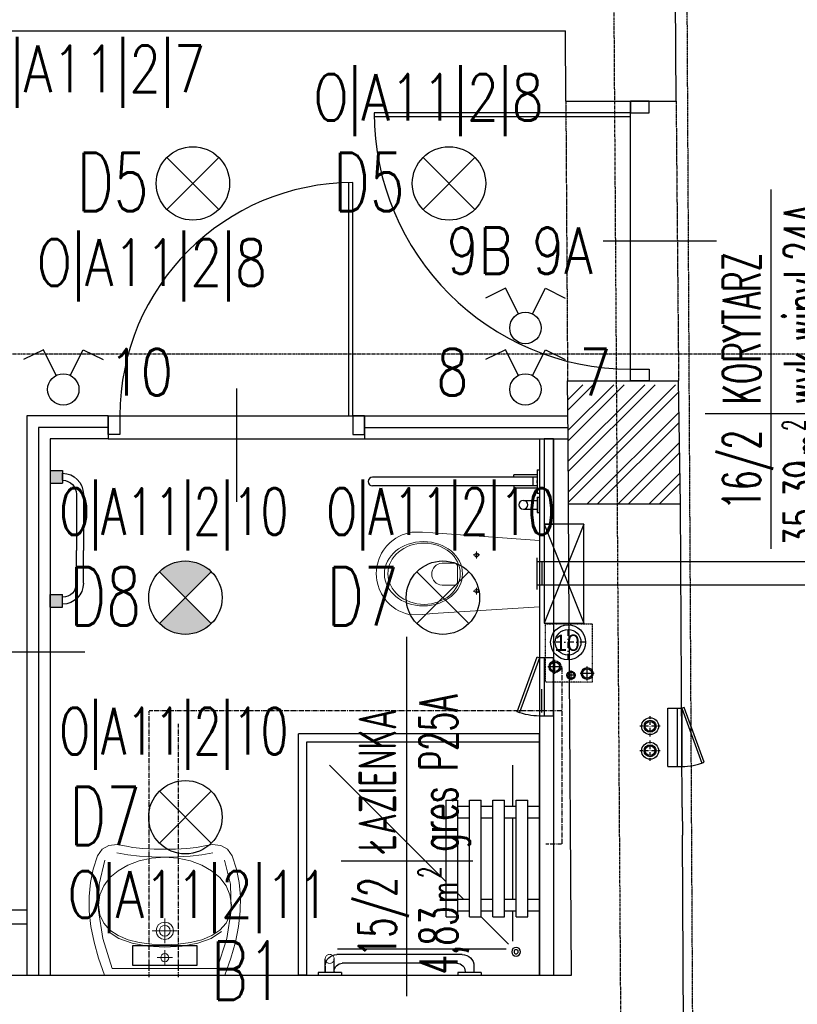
# Model space of a CAD drawing. Header units: inches. Extents: x -281236 to -70395, y 38777 to 102341.
# Tile 162 of 244: x -142472 to -142139, y 60315 to 60737. Entities that reach past the tile are written whole.
import ezdxf
from ezdxf.enums import TextEntityAlignment as Align

# ---------------------------------------------------------------- set-up
doc = ezdxf.new("R2010")
doc.units = ezdxf.units.IN
doc.header["$MEASUREMENT"] = 0
for name, pattern in [('00-inst$0$DASHDOT', [1, 0.5, -0.25, 0, -0.25]), ('CENTER', [2, 1.25, -0.25, 0.25, -0.25]), ('DASHDOT', [1, 0.5, -0.25, 0, -0.25]), ('DASHED', [0.75, 0.5, -0.25]), ('DASHED2', [0.375, 0.25, -0.125]), ('DIVIDE', [31.75, 12.7, -6.35, 0, -6.35, 0, -6.35])]:
    doc.linetypes.add(name, pattern=pattern)
doc.layers.get('0').update_dxf_attribs({"color": 101})
for name, color, linetype in [('Drz---drzwi', 5, 'Continuous'), ('E-90', 6, 'Continuous'), ('E-OPIS-POM', 6, 'Continuous'), ('E35', 6, 'Continuous'), ('Ins-kan', 54, 'Continuous'), ('Ins-went', 141, 'Continuous'), ('Ins-wod', 152, 'Continuous'), ('Mco-piony', 10, 'Continuous'), ('Mw-wc-rury', 160, 'DASHDOT'), ('Os-osie glowne', 8, 'CENTER'), ('piony_K_nr', 240, 'Continuous'), ('Sc-cegla pelna', 32, 'Continuous'), ('Sc-cegla pelna-hatch', 8, 'Continuous'), ('Sc-gazobeton', 45, 'Continuous'), ('Sc-gk', 120, 'Continuous'), ('Sc-gk-hatch', 8, 'Continuous'), ('Sc-nad', 5, 'DASHED2'), ('Sc-nadproza kon', 5, 'DASHED2'), ('stelaż_wc', 64, 'Continuous'), ('Suf-widok', 8, 'Continuous'), ('W-otwor-strop', 126, 'Continuous'), ('Wyp-grzejniki', 56, 'Continuous'), ('Wyp-meble', 155, 'Continuous'), ('Wyp-sanitar', 131, 'Continuous')]:
    doc.layers.add(name, color=color, linetype=linetype)
doc.styles.add('KA wymiar', font='romans.shx', dxfattribs={"width": 0.6})
doc.styles.add('ROMANS', font='romans', dxfattribs={"width": 0.85})
doc.styles.add('TYTUL2', font='ARIAL.TTF')
doc.linetypes.add('BATTING', pattern='A,0.0001,-0.1,[134,ltypeshp.shx,S=0.1,R=0,X=-0.1,Y=0],-0.2,[134,ltypeshp.shx,S=0.1,R=180,X=0.1,Y=0],-0.1', length=0.4001)

# ---------------------------------------------------------------- blocks, each defined once
blk = doc.blocks.new('pow')
for p, q in [((0, 0.5229102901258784), (0, -0.5229102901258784)), ((-1.075294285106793, 0), (1.779711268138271, -1.13686837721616e-13))]:
    blk.add_line(p, q)
at = {"style": 'KA wymiar', "width": 0.6}
for s, height, p in [('2', 0.18, (-0.139230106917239, -0.269806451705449)), ('m', 0.21, (-0.3331997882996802, -0.4009838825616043))]:
    blk.add_text(s, height=height, dxfattribs=at).set_placement(p)
for tag, p in [('01', (-0.1310879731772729, 0.08442380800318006)), ('000.00', (-0.3636004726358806, -0.4009838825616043))]:
    blk.add_attdef(tag, text='', height=0.3, dxfattribs=at).set_placement(p, align=Align.RIGHT)
for tag, p in [('POMIESZCZENIE', (0.07092525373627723, 0.08442380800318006)), ('POSADZKA', (0.07092525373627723, -0.4009838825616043))]:
    blk.add_attdef(tag, p, '', height=0.3, dxfattribs=at)
blk = doc.blocks.new('_0630_BRODZIK_NIEPELNOSPRAWNI')
for p, q in [((27.5145487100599, -5), (27.5145487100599, 0)), ((32.5145487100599, -5), (32.5145487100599, 0)), ((67.5145487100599, -5.000000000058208), (67.5145487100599, -5.820766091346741e-11)), ((72.5145487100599, -5.000000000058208), (72.5145487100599, -5.820766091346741e-11)), ((25.0145487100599, -10), (25.0145487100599, -5)), ((25.0145487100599, -5), (75.0145487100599, -5)), ((75.0145487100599, -10), (75.0145487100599, -5)), ((27.5145487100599, -11.55817966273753), (14.61417230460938, -11.55817966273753)), ((25.0145487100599, -10), (75.0145487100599, -10)), ((27.5145487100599, -15), (27.5145487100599, -10)), ((32.5145487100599, -15), (32.5145487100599, -10)), ((67.5145487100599, -11.55817966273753), (32.5145487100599, -11.55817966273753)), ((67.5145487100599, -15.00000000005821), (67.5145487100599, -10.00000000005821)), ((72.5145487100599, -15.00000000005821), (72.5145487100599, -10.00000000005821)), ((90.02909742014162, -11.55817966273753), (72.5145487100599, -11.55817966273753)), ((11.24549740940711, -86.65147187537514), (11.24549740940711, -14.30211374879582)), ((25.0145487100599, -25.01347514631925), (13.26359198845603, -13.26302274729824)), ((25.0145487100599, -20), (25.0145487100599, -15)), ((25.0145487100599, -15), (75.0145487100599, -15)), ((75.0145487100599, -20), (75.0145487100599, -15)), ((25.0145487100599, -20), (75.0145487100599, -20)), ((27.5145487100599, -25), (27.5145487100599, -20)), ((32.5145487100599, -25), (32.5145487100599, -20)), ((67.5145487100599, -25.00000000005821), (67.5145487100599, -20.00000000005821)), ((72.5145487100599, -25.00000000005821), (72.5145487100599, -20.00000000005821)), ((1.049999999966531, -25), (0.04999999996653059, -25)), ((1.049999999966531, -25), (1.049999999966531, -35)), ((25.0145487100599, -30), (25.0145487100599, -25)), ((25.0145487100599, -25), (75.0145487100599, -25)), ((75.0145487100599, -30), (75.0145487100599, -25)), ((3.849999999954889, -28.10000000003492), (1.049999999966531, -28.10000000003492)), ((1.549999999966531, -31.90000000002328), (1.049999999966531, -31.90000000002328)), ((8.849999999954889, -33.10000000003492), (8.849999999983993, -86.90000000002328)), ((25.0145487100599, -30), (75.0145487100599, -30)), ((27.5145487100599, -35), (27.5145487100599, -30)), ((32.50521209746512, -35), (32.50521209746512, -30)), ((32.5145487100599, -32.51315326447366), (32.50521209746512, -32.50381705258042)), ((32.5145487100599, -35), (32.5145487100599, -30)), ((35.00150217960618, -35), (32.5145487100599, -32.51315326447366)), ((67.5145487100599, -35.00000000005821), (67.5145487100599, -30.00000000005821)), ((72.5145487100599, -35.00000000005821), (72.5145487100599, -30.00000000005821)), ((1.049999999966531, -35), (0.04999999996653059, -35)), ((5.049999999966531, -35.40000000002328), (5.049999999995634, -84.60000000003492)), ((25.0145487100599, -40), (25.0145487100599, -35)), ((25.0145487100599, -35), (75.0145487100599, -35)), ((75.0145487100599, -40), (75.0145487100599, -35)), ((25.0145487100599, -40), (75.0145487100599, -40)), ((90.02909742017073, -90.02523358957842), (40.00171677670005, -40)), ((1.049999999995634, -85.00000000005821), (0.04999999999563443, -85.00000000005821)), ((1.049999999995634, -85.00000000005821), (1.049999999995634, -95.00000000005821)), ((1.049999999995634, -88.10000000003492), (6.949999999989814, -88.07500000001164)), ((1.549999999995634, -88.10000000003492), (1.049999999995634, -88.10000000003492)), ((1.049999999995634, -91.90000000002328), (6.949999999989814, -91.92500000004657)), ((3.849999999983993, -91.90000000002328), (1.049999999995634, -91.90000000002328))]:
    blk.add_line(p, q)
blk.add_lwpolyline([(0, 0), (100.0000000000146, 0), (100.0000000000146, -100), (0, -100)], close=True)
at = {"linetype": 'DASHED', "ltscale": 0.5}
blk.add_lwpolyline([(103.5000000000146, 0), (103.5000000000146, -103.5), (0, -103.5)], dxfattribs=at)
for points in [[(100.0000000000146, 0), (103.5000000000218, 0)], [(1.049999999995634, -95.00000000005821), (0.0458230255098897, -95.00048435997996)], [(0, -100), (0, -103.5)]]:
    blk.add_lwpolyline(points)
at = {"const_width": 0.35}
blk.add_lwpolyline([(6.949999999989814, -88.07500000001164, 1), (6.949999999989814, -91.92500000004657, 1)], format="xyb", close=True, dxfattribs=at)
for radius in [1.900505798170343, 0.900505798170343]:
    blk.add_circle((9.999999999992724, -10.0000000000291), radius)
for centre, radius, start, end in [((3.849999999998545, -33.10000000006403), 5, 0, 90), ((1.550000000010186, -35.40000000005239), 3.5, 0, 90), ((1.549999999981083, -84.60000000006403), 3.5, 270, 0), ((3.849999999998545, -86.90000000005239), 5, 270, 0)]:
    blk.add_arc(centre, radius, start, end)
blk = doc.blocks.new('_0630_UMYWALKA_NIEPEŁNOSPRAWNY')
at = {"lineweight": 0}
for points in [[(0, -54.0117386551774), (4.599899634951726, -54.03674748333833), (9.416254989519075, -54.29201000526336), (13.64059101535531, -54.72405907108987), (16.46227673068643, -55.27985871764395), (20.39814885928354, -56.01028897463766), (23.99252112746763, -55.5847077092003), (26.92674656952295, -53.96646405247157), (28.8839029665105, -51.11890713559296), (30.72118946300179, -45.50830589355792), (31.91600778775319, -39.68512961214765), (32.47223862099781, -33.64420405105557), (32.39333145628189, -27.38078615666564), (31.68402934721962, -20.88927050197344), (30.34691941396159, -14.16534522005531), (28.38674471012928, -7.203836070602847), (25.80695472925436, 0), (0, 0), (-25.80729967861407, 0), (-28.38717589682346, -7.203836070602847), (-30.34747995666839, -14.16534522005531), (-31.68441741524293, -20.88927050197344), (-32.39406447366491, -27.38078615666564), (-32.47279916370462, -33.64420405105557), (-31.91665456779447, -39.68512961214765), (-30.72183624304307, -45.50830589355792), (-28.88454974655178, -51.11890713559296), (-26.92726399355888, -53.96646405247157), (-23.99286607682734, -55.5847077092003), (-20.39892499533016, -56.01028897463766), (-16.46270791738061, -55.27985871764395), (-13.6410222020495, -54.72405907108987), (-9.417117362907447, -54.29201000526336), (-4.600330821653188, -54.03674748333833), (0, -54.0117386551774)], [(0, -5.72486571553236), (0.6799814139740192, -5.862845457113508), (1.236643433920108, -6.238409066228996), (1.612207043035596, -6.795071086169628), (1.750617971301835, -7.475483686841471), (1.612207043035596, -8.155896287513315), (1.236643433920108, -8.712558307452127), (0.6799814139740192, -9.088121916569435), (0, -9.226532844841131), (-0.6804126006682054, -9.088121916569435), (-1.237074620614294, -8.712558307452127), (-1.613069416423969, -8.155896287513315), (-1.751049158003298, -7.475483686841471), (-1.613069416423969, -6.795071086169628), (-1.237074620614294, -6.238409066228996), (-0.6804126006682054, -5.862845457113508), (0, -5.72486571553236)], [(0, -15.26228416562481), (1.45741102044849, -15.55764704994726), (2.65007341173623, -16.3631037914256), (3.455530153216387, -17.55576618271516), (3.75132422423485, -19.01360838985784), (3.455530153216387, -20.47145059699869), (2.65007341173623, -21.66411298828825), (1.45741102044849, -22.46913854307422), (0, -22.76493261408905), (-1.458273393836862, -22.46913854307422), (-2.650935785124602, -21.66411298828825), (-3.455961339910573, -20.47145059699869), (-3.751755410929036, -19.01360838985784), (-3.455961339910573, -17.55576618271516), (-2.650935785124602, -16.3631037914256), (-1.458273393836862, -15.55764704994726), (0, -15.26228416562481)], [(0, -16.7127961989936), (0.8938500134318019, -16.89389460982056), (1.62557383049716, -17.38803455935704), (2.119282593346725, -18.11932718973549), (2.300812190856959, -19.01360838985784), (2.119282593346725, -19.90788958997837), (1.62557383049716, -20.63918222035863), (0.8938500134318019, -21.13289098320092), (0, -21.31442058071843), (-0.8942812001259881, -21.13289098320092), (-1.626005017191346, -20.63918222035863), (-2.119713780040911, -19.90788958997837), (-2.301243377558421, -19.01360838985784), (-2.119713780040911, -18.11932718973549), (-1.626005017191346, -17.38803455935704), (-0.8942812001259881, -16.89389460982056), (0, -16.7127961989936)]]:
    blk.add_lwpolyline(points, close=True, dxfattribs=at)
for points in [[(25.67371804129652, -49.28205182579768), (28.13622524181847, -38.98402005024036), (28.45228508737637, -27.73996467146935), (26.58697145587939, -15.64647150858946), (22.50665178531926, -2.800988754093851), (0, -2.800988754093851), (-22.50729856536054, -2.800988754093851), (-26.5875751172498, -15.64647150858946), (-28.45275939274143, -27.73996467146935), (-28.13691514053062, -38.98402005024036), (-25.67414922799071, -49.28205182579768)], [(0, -10.72835609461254), (0, -4.223042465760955)], [(-3.252872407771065, -7.475483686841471), (3.252441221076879, -7.475483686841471)], [(-24.25731287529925, -18.74152958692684), (-19.75102387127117, -15.71287425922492), (-14.00796207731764, -13.62765541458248), (-7.309045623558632, -12.42335098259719), (0.06597156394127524, -12.03571414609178), (7.440557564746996, -12.42335098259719), (14.13947401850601, -13.62765541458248), (19.88244957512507, -15.71287425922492), (24.38878169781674, -18.74152958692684)], [(-28.44758515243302, -30.13650030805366), (-27.85733368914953, -25.83196355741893), (-26.16923778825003, -22.21948144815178), (-23.50734986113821, -19.26197192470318), (-19.99585167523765, -16.9240776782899), (-15.75858004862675, -15.16871665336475), (-10.91980298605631, -13.9596691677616), (-5.60370225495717, -13.26114672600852), (0.06597156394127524, -13.03606727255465), (5.73521419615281, -13.26114672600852), (11.05174611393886, -13.9596691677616), (15.8905231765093, -15.16871665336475), (20.12736361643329, -16.9240776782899), (23.63894803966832, -19.26197192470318), (26.30066349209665, -22.21948144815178), (27.98875939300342, -25.83196355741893), (28.5794851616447, -30.13650030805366)], [(-0.0004311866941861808, -24.2645999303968), (-0.0004311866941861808, -13.76261684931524)], [(5.341109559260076, -19.01360838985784), (-5.341540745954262, -19.01360838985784)], [(-28.44758515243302, -30.13650030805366), (-27.86082630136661, -34.41559704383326), (-26.18187155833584, -38.32602915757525), (-23.53291923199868, -41.80570576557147), (-20.03616763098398, -44.79253598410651), (-15.81377194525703, -47.22356655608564), (-10.98793048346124, -49.03713778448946), (-5.681315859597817, -50.17115878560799), (-0.01509153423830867, -50.56310748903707), (5.658031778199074, -50.17115878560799), (10.98361861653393, -49.03713778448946), (15.83490009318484, -47.22356655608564), (20.08683206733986, -44.79253598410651), (23.6135080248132, -41.80570576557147), (26.28815907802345, -38.32602915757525), (27.98530989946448, -34.41559704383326), (28.5794851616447, -30.13650030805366)], [(20.64392527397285, -52.50560353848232), (15.93666015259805, -51.6337440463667), (10.85555616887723, -51.0779443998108), (5.511428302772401, -50.7403252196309), (0.01509153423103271, -50.52343831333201), (-5.481245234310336, -50.7403252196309), (-10.82537310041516, -51.0779443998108), (-15.90647708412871, -51.6337440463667), (-20.61369908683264, -52.50560353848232)]]:
    blk.add_lwpolyline(points, dxfattribs=at)
at = {"lineweight": 0, "const_width": 0.2824945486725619}
for points in [[(-0.1276312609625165, -20.35201188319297), (-0.1276312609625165, -20.35201188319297)], [(-0.07459529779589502, -21.39332774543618), (-0.07459529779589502, -21.39332774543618)]]:
    blk.add_lwpolyline(points, dxfattribs=at)
blk = doc.blocks.new('_GJKHGJ')
at = {"ltscale": 25}
for p, q in [((-8, -5), (-8, 0)), ((-8, 0), (-8, -5)), ((0, 0), (-8, 0)), ((0, -5), (0, 0)), ((0, -5), (0, 0)), ((-8, -115), (-7.999999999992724, -4.999999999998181)), ((-8, -5), (0, -5)), ((-19.69999999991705, -60), (28.89999999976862, -60)), ((-8, -115), (0, -115)), ((-8, -120), (-8, -115)), ((0, -115), (0, -120)), ((0, -115), (0, -120)), ((0, -120), (-8, -120))]:
    blk.add_line(p, q, dxfattribs=at)
at = {"ltscale": 7}
for p, q in [((-8, -5), (-118, -4.999999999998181)), ((-8, -6.799999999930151), (-117.985271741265, -6.799999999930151))]:
    blk.add_line(p, q, dxfattribs=at)
blk.add_arc((-8, -5), 110, 180, 270)
blk = doc.blocks.new('_0630_DRZWI_100')
at = {"ltscale": 25}
for p, q in [((-4, -5), (-4, 0)), ((-4, 0), (-4, -5)), ((4, 0), (-4, 0)), ((4, -5), (4, 0)), ((4, -5), (4, 0)), ((-4, -105), (-4, -5)), ((-4, -5), (4, -5)), ((-15.69999999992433, -55), (32.89999999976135, -55)), ((-4, -105), (4, -105)), ((-4, -110), (-4, -105)), ((4, -105), (4, -110)), ((4, -105), (4, -110)), ((4, -110), (-4, -110))]:
    blk.add_line(p, q, dxfattribs=at)
at = {"ltscale": 7}
for p, q in [((-4, -5), (-104, -4.999999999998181)), ((-4, -6.799999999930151), (-103.9837986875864, -6.799999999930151))]:
    blk.add_line(p, q, dxfattribs=at)
blk.add_arc((-4, -5), 100, 180, 270)
blk = doc.blocks.new('_0630_WC_NIEPEŁNOSPRAWNY')
at = {"lineweight": 0}
for p, q in [((-14.26044946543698, 0), (-17.49471912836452, -45.69999999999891)), ((-14.26044946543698, 0), (14.26044946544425, 0)), ((14.26044946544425, 0), (17.1525273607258, -45.70464459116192)), ((-8.009799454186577, -26.98395776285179), (-9.420152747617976, -26.98395776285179)), ((-8.009799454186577, -26.98395776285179), (-8.009799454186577, -25.53926559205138)), ((-8.009799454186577, -26.98395776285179), (-6.526574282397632, -26.98395776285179)), ((-8.009799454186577, -26.98395776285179), (-8.009799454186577, -28.40553939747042)), ((7.490200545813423, -26.98395776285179), (6.079847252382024, -26.98395776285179)), ((7.490200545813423, -26.98395776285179), (7.490200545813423, -25.53926559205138)), ((7.490200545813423, -26.98395776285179), (8.973425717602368, -26.98395776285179)), ((7.490200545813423, -26.98395776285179), (7.490200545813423, -28.40553939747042)), ((-4.440070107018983, -36.51248908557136), (-4.440070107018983, -41.76659104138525)), ((-3.49908735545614, -35.21439024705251), (4.000928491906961, -35.21439024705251)), ((4.941911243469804, -36.51248908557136), (4.941911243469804, -41.76659104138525)), ((-17.49471912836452, -45.69999999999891), (-17.82067442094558, -50.14040847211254)), ((17.1525273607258, -45.70464459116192), (17.52067442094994, -50.14040847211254)), ((-17.82067442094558, -50.14040847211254), (-17.76542065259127, -54.69174354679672)), ((17.52067442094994, -50.14040847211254), (17.46542065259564, -54.69174354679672)), ((-17.76542065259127, -54.69174354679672), (-17.50824460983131, -56.08355764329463)), ((17.46542065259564, -54.69174354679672), (17.50824460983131, -56.08355764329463)), ((-17.50824460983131, -56.08355764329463), (-17.11556934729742, -57.5270070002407)), ((-17.11556934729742, -57.5270070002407), (-16.60128430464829, -58.93290689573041)), ((-16.60128430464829, -58.93290689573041), (-15.96901805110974, -60.29133791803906)), ((16.60128430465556, -58.93290689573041), (15.96901805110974, -60.29133791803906)), ((17.1155693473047, -57.5270070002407), (16.60128430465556, -58.93290689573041)), ((17.50824460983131, -56.08355764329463), (17.1155693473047, -57.5270070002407)), ((-15.96901805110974, -60.29133791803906), (-15.22323157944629, -61.59271557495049)), ((-15.22323157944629, -61.59271557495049), (-14.36918683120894, -62.82785791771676)), ((-14.36918683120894, -62.82785791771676), (-13.41290957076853, -63.98805032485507)), ((14.36918683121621, -62.82785791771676), (13.41290957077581, -63.98805032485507)), ((15.22323157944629, -61.59271557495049), (14.36918683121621, -62.82785791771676)), ((15.96901805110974, -60.29133791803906), (15.22323157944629, -61.59271557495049)), ((-13.41290957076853, -63.98805032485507), (-11.77135984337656, -65.59644362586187)), ((-11.77135984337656, -65.59644362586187), (-10.00146959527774, -66.94005631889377)), ((-10.00146959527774, -66.94005631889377), (-8.710203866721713, -67.72472016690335)), ((10.00146959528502, -66.94005631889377), (8.710203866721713, -67.72472016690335)), ((11.77135984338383, -65.59644362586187), (10.00146959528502, -66.94005631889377)), ((13.41290957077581, -63.98805032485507), (11.77135984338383, -65.59644362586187)), ((-8.710203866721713, -67.72472016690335), (-6.538240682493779, -68.77378328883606)), ((-6.538240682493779, -68.77378328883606), (-5.069820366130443, -69.2455219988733)), ((-5.069820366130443, -69.2455219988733), (-3.019381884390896, -69.72479742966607)), ((-3.019381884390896, -69.72479742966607), (-1.515462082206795, -69.92252014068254)), ((-1.515462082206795, -69.92252014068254), (0, -69.99537917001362)), ((1.515462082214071, -69.92252014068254), (0, -69.99537917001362)), ((3.019381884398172, -69.72479742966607), (1.515462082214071, -69.92252014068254)), ((5.069820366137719, -69.2455219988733), (3.019381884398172, -69.72479742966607)), ((6.538240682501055, -68.77378328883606), (5.069820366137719, -69.2455219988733)), ((8.710203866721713, -67.72472016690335), (6.538240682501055, -68.77378328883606))]:
    blk.add_line(p, q, dxfattribs=at)
for centre, radius, start, end in [((-3.244368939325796, -36.38913916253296), 1.202046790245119, 102.2339496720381, 185.8898644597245), ((3.746210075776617, -36.38913916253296), 1.20204679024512, 354.1101355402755, 77.7660503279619), ((0.2509205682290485, -41.5369819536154), 4.696606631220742, 182.8022099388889, 357.197790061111)]:
    blk.add_arc(centre, radius, start, end, dxfattribs=at)
for centre, major_axis, ratio, start_param in [((-8.009799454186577, -26.98395776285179), (0.5985531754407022, 0.5985531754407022), 0.999999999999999, 5.497787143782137), ((7.490200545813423, -26.98395776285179), (0.598553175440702, 0.5985531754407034), 0.9999999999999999, 5.497787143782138)]:
    blk.add_ellipse(centre, major_axis=major_axis, ratio=ratio, start_param=start_param, end_param=11.78097245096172, dxfattribs=at)
for centre, major_axis, ratio in [((0.05375849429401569, -49.75009780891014), (0, -16.75), 0.8235294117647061), ((0.05375849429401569, -49.50009780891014), (0, -15.54479430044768), 0.845174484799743)]:
    blk.add_ellipse(centre, major_axis=major_axis, ratio=ratio, dxfattribs=at)
blk = doc.blocks.new('_0630_BARIERKA_NIEPEŁNOSPRAWNY')
for p, q in [((0, 13.30230256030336), (0, 6.697697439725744)), ((1, 13.30230256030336), (0, 13.30230256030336)), ((1, 6.69769743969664), (1, 13.30230256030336)), ((1, 8.065471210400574), (1, 11.86547121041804)), ((6.900000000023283, 11.86547121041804), (1, 11.86547121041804)), ((1, 6.69769743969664), (0, 6.697697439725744)), ((0, -5), (0, 5)), ((6.900000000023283, 8.065471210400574), (1, 8.065471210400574)), ((1, -5), (1, 5)), ((0.9952869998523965, 2.900000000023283), (10.9952869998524, 2.900000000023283)), ((0.9952869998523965, 1.907713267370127), (71.63479023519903, 1.907713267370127)), ((0.9952869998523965, 0.6000000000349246), (0.9952869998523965, -0.3999999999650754)), ((2.744808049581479, 1.900000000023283), (2.744808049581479, -1.899999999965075)), ((10.9952869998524, 1.900000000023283), (10.9952869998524, 2.900000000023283)), ((0.9952869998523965, -1.892286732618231), (71.63479023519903, -1.892286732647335)), ((0.9952869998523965, -1.899999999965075), (10.9952869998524, -1.899999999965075)), ((0.9952869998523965, -2.899999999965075), (10.9952869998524, -2.899999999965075)), ((10.9952869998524, -1.899999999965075), (10.9952869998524, -2.899999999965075))]:
    blk.add_line(p, q)
for points in [[(1, 5), (0, 5)], [(1, -5), (0, -5)]]:
    blk.add_lwpolyline(points)
for centre, radius, start, end in [((6.900000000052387, 9.965471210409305), 1.9, 90, 270), ((6.900000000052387, 9.965471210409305), 1.9, 90, 270), ((6.900000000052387, 9.965471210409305), 1.9, 270, 90), ((71.63479023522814, 0.007713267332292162), 1.900000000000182, 270, 90)]:
    blk.add_arc(centre, radius, start, end)
blk = doc.blocks.new('_gslkflhklgj')
at = {"linetype": '00-inst$0$DASHDOT', "ltscale": 5}
for p, q in [((2.764863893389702e-10, -7.499999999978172), (-2.983142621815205e-10, 7.500000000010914)), ((7.499999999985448, 3.074092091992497e-10), (-7.500000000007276, -2.801243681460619e-10))]:
    blk.add_line(p, q, dxfattribs=at)
for centre, radius in [((-1.455191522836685e-11, 1.637090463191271e-11), 7.5), ((0, 0), 5.5)]:
    blk.add_circle(centre, radius)
blk = doc.blocks.new('rewizja')
at = {"layer": 'Wyp-meble'}
for p, q in [((-25.0000000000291, 5.999999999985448), (-25, -2.91038304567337e-11)), ((-25.0000000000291, 6), (-5.820766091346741e-11, 6)), ((-2.91038304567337e-11, 5.999999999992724), (0, 0)), ((-25, 3.999999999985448), (-25, 1.999999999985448)), ((0, 1.999999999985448), (-25, 1.999999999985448)), ((0, -1.455191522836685e-11), (-25, -1.455191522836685e-11))]:
    blk.add_line(p, q, dxfattribs=at)
blk.add_lwpolyline([(-23.15029537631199, -9.490196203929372), (0.3420201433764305, -0.9396926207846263), (0, 0), (-23.49231551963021, -8.550503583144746)], close=True, dxfattribs=at)
blk.add_arc((-2.91038304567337e-11, -1.455191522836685e-11), 25, 180, 202.2924427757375, dxfattribs=at)
blk = doc.blocks.new('pion_woda')
at = {"layer": 'Ins-wod'}
for p, q in [((3, 0), (-3, 0)), ((0, 3), (0, -3))]:
    blk.add_line(p, q, dxfattribs=at)
for centre, radius in [((0, 0.02268880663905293), 2.550088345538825), ((0, 0), 2)]:
    blk.add_circle(centre, radius, dxfattribs=at)
blk = doc.blocks.new('pion_mały')
at = {"layer": 'Ins-wod'}
for p, q in [((0, 2.084117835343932), (0, -2.115882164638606)), ((2.100000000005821, -0.01588216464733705), (-2.099999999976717, -0.01588216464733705))]:
    blk.add_line(p, q, dxfattribs=at)
for centre, radius in [((0, 0), 1.785061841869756), ((0, -0.01588216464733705), 1.399999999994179)]:
    blk.add_circle(centre, radius, dxfattribs=at)
blk = doc.blocks.new('pco')
at = {"layer": 'Mco-piony', "color": 9, "linetype": 'DASHDOT', "ltscale": 3}
for p, q in [((-2604.832822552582, -19.79275673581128), (-2604.832822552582, -8.89275673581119)), ((-2599.382822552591, -14.34276699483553), (-2610.282822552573, -14.34276699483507))]:
    blk.add_line(p, q, dxfattribs=at)
at = {"layer": 'Mco-piony', "color": 9}
blk.add_circle((-2604.832822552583, -14.34275673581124), 4.529712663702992, dxfattribs=at)
at = {"layer": 'Mco-piony'}
blk.add_circle((-2604.832822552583, -14.34275673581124), 3.2, dxfattribs=at)
at = {"layer": 'Mco-piony', "color": 8}
blk.add_circle((-2604.832822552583, -14.34275673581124), 2.6, dxfattribs=at)
blk = doc.blocks.new('g-1')
at = {"layer": 'Wyp-grzejniki', "ltscale": 10}
h = blk.add_hatch(color=256, dxfattribs=at)
h.paths.add_polyline_path([(0.04198095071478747, 0), (-5.358019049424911, 9.888899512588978e-07), (-5.358020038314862, -5.399999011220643), (0.04197996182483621, -5.400000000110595)])
edge = h.paths.add_edge_path(flags=16)
edge.add_line((-5.358019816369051, -4.20012131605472), (-5.358019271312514, -1.199876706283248))
blk.add_hatch(color=256, dxfattribs=at).paths.add_polyline_path([(-0.01600215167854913, -58.58515187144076), (-0.0160011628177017, -53.18515187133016), (-5.416001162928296, -53.18515088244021), (-5.416002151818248, -58.58515088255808)])
at = {"layer": 'Wyp-grzejniki'}
for p, q in [((-5.400000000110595, 9.888899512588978e-07), (-5.400000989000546, -5.399999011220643)), ((0, 0), (-5.400000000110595, 9.888899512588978e-07)), ((0, 0), (-9.888899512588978e-07, -5.400000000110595)), ((-5.400000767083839, -4.20012131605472), (-5.400000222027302, -1.199876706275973)), ((-5.400000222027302, -1.199876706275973), (-5.400000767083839, -4.20012131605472)), ((-9.888899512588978e-07, -5.400000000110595), (-5.400000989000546, -5.399999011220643)), ((-14.30616789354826, -10.19938590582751, -1.243458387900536e-08), (-14.30617230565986, -34.29257331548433, -1.239034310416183e-08)), ((-11.30616789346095, -10.19938645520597, -1.243458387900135e-08), (-11.30617230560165, -34.29257386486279, -1.239034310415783e-08)), ((-14.30617488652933, -48.38576072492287, -1.236446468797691e-08), (-14.30617230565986, -34.29257331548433, -1.239034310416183e-08)), ((-11.30617488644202, -48.38576127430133, -1.23644646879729e-08), (-11.30617230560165, -34.29257386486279, -1.239034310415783e-08)), ((-5.400010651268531, -58.58515088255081), (-5.400009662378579, -53.18515088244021)), ((-9.662267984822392e-06, -53.18515187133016), (-5.400009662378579, -53.18515088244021)), ((-5.400010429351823, -57.38527318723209), (-5.400009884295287, -54.38502857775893)), ((-1.065115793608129e-05, -58.58515187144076), (-9.662267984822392e-06, -53.18515187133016)), ((-1.065115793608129e-05, -58.58515187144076), (-5.400010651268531, -58.58515088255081))]:
    blk.add_line(p, q, dxfattribs=at)
for centre, radius, start, end in [((-5.306167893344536, -10.19938755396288, -1.243458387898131e-08), 9.00000000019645, 90.5973659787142, 179.9999895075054), ((-5.306167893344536, -10.19938755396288, -1.243458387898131e-08), 6.000000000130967, 90.8960744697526, 179.9999895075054), ((-5.306174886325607, -48.38576237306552, -1.236446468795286e-08), 9.00000000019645, 179.9999895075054, 269.4026135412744), ((-5.306174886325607, -48.38576237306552, -1.236446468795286e-08), 6.000000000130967, 179.9999895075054, 269.1039052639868)]:
    blk.add_arc(centre, radius, start, end, dxfattribs=at)

msp = doc.modelspace()

# ---------------------------------------------------------------- hatches: boundary and pattern name
at = {"layer": 'E35'}
h = msp.add_hatch(color=256, dxfattribs=at)
edge = h.paths.add_edge_path()
edge.add_line((-142401.2436162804, 60489.47752709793), (-142390.1066844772, 60500.61445890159))
edge.add_ellipse((-142401.2436162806, 60489.47752709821), major_axis=(-11.1369318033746, -11.13693180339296), ratio=1, start_angle=179.9999999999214, end_angle=269.999999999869)
edge.add_line((-142412.380548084, 60500.61445890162), (-142401.2436162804, 60489.47752709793))
edge = h.paths.add_edge_path()
edge.add_line((-142390.1066844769, 60478.34059529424), (-142401.2436162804, 60489.47752709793))
edge.add_line((-142401.2436162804, 60489.47752709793), (-142412.3805480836, 60478.34059529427))
edge.add_ellipse((-142401.2436162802, 60489.47752709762), major_axis=(-11.13693180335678, -11.13693180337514), ratio=1, start_angle=359.9999999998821, end_angle=449.9999999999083)
at = {"layer": 'Sc-cegla pelna-hatch'}
h = msp.add_hatch(dxfattribs=at)
h.set_pattern_fill('ANSI32', color=256, scale=25, style=0)
h.set_pattern_definition([(45, (2.823071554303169e-09, 7.275957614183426e-12), (-6.629126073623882, 6.629126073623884), []), (45, (4.419417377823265, 7.275957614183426e-12), (-6.629126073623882, 6.629126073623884), [])])
h.paths.add_polyline_path([(-142189.5717903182, 60580.83223664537), (-142216.1795873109, 60580.83223664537), (-142215.8369697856, 60529.5465294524), (-142188.8403007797, 60529.54652945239)])
h.paths.add_polyline_path([(-142216.1795873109, 60580.83223664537), (-142237.2226991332, 60580.83223664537), (-142237.0495617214, 60557.54652945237), (-142236.8413718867, 60529.5465294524), (-142215.8369697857, 60529.5465294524)])

# ---------------------------------------------------------------- linework, layer by layer
at = {"layer": 'E35'}
for p, q in [((-142409.1591297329, 60678.34130845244), (-142386.8852661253, 60656.06744484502)), ((-142409.1591297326, 60656.06744484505), (-142386.8852661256, 60678.34130845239)), ((-142299.2553106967, 60678.34130845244), (-142276.9814470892, 60656.06744484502)), ((-142299.2553106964, 60656.06744484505), (-142276.9814470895, 60678.34130845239)), ((-142263.8758722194, 60622.26489895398), (-142272.4115392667, 60617.99086244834)), ((-142258.3499994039, 60611.22919290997), (-142263.8758722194, 60622.26489895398)), ((-142252.3055990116, 60611.22919290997), (-142246.7797261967, 60622.264898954)), ((-142246.7797261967, 60622.264898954), (-142238.2440591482, 60617.99086244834)), ((-142462.1936704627, 60595.86799391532), (-142470.72933751, 60591.59395740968)), ((-142456.6677976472, 60584.83228787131), (-142462.1936704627, 60595.86799391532)), ((-142450.6233972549, 60584.83228787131), (-142445.09752444, 60595.86799391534)), ((-142445.09752444, 60595.86799391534), (-142436.5618573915, 60591.59395740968)), ((-142263.8758722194, 60595.86799391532), (-142272.4115392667, 60591.59395740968)), ((-142258.3499994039, 60584.83228787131), (-142263.8758722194, 60595.86799391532)), ((-142252.3055990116, 60584.83228787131), (-142246.7797261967, 60595.86799391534)), ((-142246.7797261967, 60595.86799391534), (-142238.2440591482, 60591.59395740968)), ((-142412.3805480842, 60500.61445890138), (-142390.1066844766, 60478.34059529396)), ((-142412.3805480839, 60478.34059529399), (-142390.1066844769, 60500.61445890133)), ((-142301.8927839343, 60500.61445890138), (-142279.6189203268, 60478.34059529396)), ((-142301.892783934, 60478.34059529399), (-142279.618920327, 60500.61445890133)), ((-142824.6947656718, 60466.21466225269), (-142444.4358494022, 60466.21466225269)), ((-142412.3805480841, 60406.41529879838), (-142390.1066844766, 60384.14143519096)), ((-142412.3805480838, 60384.14143519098), (-142390.1066844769, 60406.41529879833))]:
    msp.add_line(p, q, dxfattribs=at)
msp.add_lwpolyline([(-142396.2391450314, 60331.76957242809), (-142396.2391450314, 60340.04421432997), (-142423.9374608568, 60340.04421432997), (-142423.9374608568, 60331.76957242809)], close=True, dxfattribs=at)
for centre, radius in [((-142398.0221979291, 60667.2043766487), 15.74999999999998), ((-142288.1183788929, 60667.2043766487), 15.74999999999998), ((-142255.3277992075, 60605.1935648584), 6.750000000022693), ((-142453.6455974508, 60578.79665981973), 6.750000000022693), ((-142255.3277992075, 60578.79665981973), 6.750000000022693), ((-142401.2436162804, 60489.47752709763), 15.74999999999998), ((-142290.7558521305, 60489.47752709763), 15.74999999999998), ((-142401.2436162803, 60395.27836699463), 15.74999999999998)]:
    msp.add_circle(centre, radius, dxfattribs=at)
at = {"layer": 'Ins-went'}
for p, q in [((-142250.3197168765, 60493.04652945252), (-142250.3197168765, 60506.54652945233)), ((-142248.3197168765, 60504.79652945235), (-142250.3197168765, 60504.79652945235)), ((-142109.8197168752, 60504.79652945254), (-142249.3197168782, 60504.79652945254)), ((-142248.3197168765, 60504.79652945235), (-142248.3197168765, 60494.7965294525)), ((-142248.3197168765, 60494.7965294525), (-142250.3197168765, 60494.7965294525)), ((-142109.8197168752, 60494.79652945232), (-142249.3197168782, 60494.79652945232)), ((-142248.3197168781, 60440.17430596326), (-142248.3197168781, 60450.17430596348))]:
    msp.add_line(p, q, dxfattribs=at)
at = {"layer": 'Mw-wc-rury', "ltscale": 0.8}
for p, q in [((-142239.6755032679, 60459.84086466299), (-142239.675503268, 60383.87500483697)), ((-142239.6755032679, 60440.91626409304), (-142416.8392223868, 60440.91626409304)), ((-142416.8392223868, 60326.64728707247), (-142416.8392223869, 60440.91626409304)), ((-142404.1822716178, 60326.64728707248), (-142404.1822716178, 60435.37496952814)), ((-142246.538358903, 60383.87500483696), (-142239.675503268, 60383.87500483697))]:
    msp.add_line(p, q, dxfattribs=at)
at = {"layer": 'Os-osie glowne'}
for p, q in [((-142198.5581943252, 57943.1224457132), (-142226.3592556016, 62104.60568310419)), ((-143199.2011741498, 60594.13576806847), (-138010.6848315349, 60594.13576812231))]:
    msp.add_line(p, q, dxfattribs=at)
at = {"layer": 'Sc-cegla pelna'}
for p, q in [((-142190.6714637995, 60702.54652945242), (-142191.6209330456, 60877.56521387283)), ((-142237.993176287, 60702.54652945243), (-142238.1939997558, 60732.60737854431)), ((-142237.9953429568, 60702.54652945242), (-142238.0065374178, 60704.5465294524)), ((-142237.993176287, 60702.54652945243), (-142190.6714637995, 60702.54652945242)), ((-142236.5270561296, 60478.17640305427), (-142236.8413718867, 60529.5465294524)), ((-142188.8403007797, 60529.5465294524), (-142236.8413718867, 60529.5465294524)), ((-142188.0446530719, 60399.51002191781), (-142188.8403007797, 60529.5465294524)), ((-142235.6054048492, 60327.5465294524), (-142236.5270561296, 60478.17640305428)), ((-142187.3718250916, 60289.54652945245), (-142187.9712292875, 60387.51002191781)), ((-142732.4990545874, 60327.54652945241), (-142235.6054048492, 60327.5465294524))]:
    msp.add_line(p, q, dxfattribs=at)
msp.add_lwpolyline([(-142735.2050901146, 60732.60737854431), (-142238.1939997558, 60732.60737854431)], dxfattribs=at)
at = {"layer": 'Sc-gazobeton'}
for p, q in [((-142237.2354455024, 60582.54652945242), (-142189.5962413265, 60582.54652945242)), ((-142237.0495617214, 60557.54652945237), (-142237.2354455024, 60582.54652945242)), ((-142188.8403007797, 60529.5465294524), (-142189.5962413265, 60582.54652945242)), ((-142236.8413718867, 60529.5465294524), (-142237.0495617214, 60557.54652945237)), ((-142188.0446530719, 60399.51002191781), (-142187.9784587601, 60387.51002191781))]:
    msp.add_line(p, q, dxfattribs=at)
at = {"layer": 'Sc-gk'}
for p, q in [((-142469.3197175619, 60567.5465294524), (-142469.3197175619, 60327.54652945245)), ((-142434.3197175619, 60567.54652945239), (-142469.3197175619, 60567.5465294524)), ((-142434.3197175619, 60567.54652945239), (-142434.3197175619, 60557.54652945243)), ((-142324.3197175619, 60567.54652945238), (-142237.1239152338, 60567.54652945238)), ((-142324.3197175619, 60567.54652945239), (-142324.3197175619, 60557.54652945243)), ((-142459.3197175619, 60557.54652945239), (-142459.3197175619, 60327.54652945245)), ((-142434.3197175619, 60557.54652945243), (-142459.3197175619, 60557.54652945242)), ((-142324.3197175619, 60557.5465294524), (-142237.0495617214, 60557.54652945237)), ((-142249.3197175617, 60557.54652945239), (-142249.3197175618, 60327.5465294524)), ((-142243.3197175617, 60557.54652945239), (-142243.3197175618, 60327.5465294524)), ((-142629.319717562, 60355.54652945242), (-142469.3197175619, 60355.54652945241)), ((-142623.3197175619, 60349.54652945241), (-142469.3197175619, 60349.5465294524))]:
    msp.add_line(p, q, dxfattribs=at)
at = {"layer": 'Sc-gk-hatch', "linetype": 'BATTING', "ltscale": 0.22}
for p, q in [((-142464.3197175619, 60562.5465294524), (-142464.3197175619, 60327.54652945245)), ((-142434.3197175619, 60562.54652945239), (-142464.3197175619, 60562.5465294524)), ((-142324.3197175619, 60562.54652945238), (-142237.1239152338, 60562.54652945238))]:
    msp.add_line(p, q, dxfattribs=at)
at = {"layer": 'Sc-nad'}
msp.add_line((-142434.3197175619, 60557.54652945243), (-142324.3197175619, 60557.54652945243), dxfattribs=at)
at = {"layer": 'Sc-nadproza kon', "linetype": 'DASHDOT', "ltscale": 0.5}
for points in [[(-142237.9953429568, 60702.54652945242), (-142237.2354455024, 60582.54652945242)], [(-142190.6714637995, 60702.54652945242), (-142189.5962413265, 60582.54652945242)]]:
    msp.add_lwpolyline(points, dxfattribs=at)
at = {"layer": 'stelaż_wc', "ltscale": 5}
for p, q in [((-142230.3197175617, 60521.04652945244), (-142247.3197175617, 60478.54652945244)), ((-142247.3197175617, 60521.04652945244), (-142230.3197175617, 60478.54652945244))]:
    msp.add_line(p, q, dxfattribs=at)
for points in [[(-142243.3197175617, 60521.04652945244), (-142243.3197175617, 60557.54652945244), (-142247.3197175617, 60557.54652945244), (-142247.3197175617, 60521.04652945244)], [(-142230.3197175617, 60478.54652945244), (-142230.3197175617, 60521.04652945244), (-142247.3197175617, 60521.04652945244), (-142247.3197175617, 60478.54652945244)]]:
    msp.add_lwpolyline(points, close=True, dxfattribs=at)
at = {"layer": 'Suf-widok', "linetype": 'DIVIDE', "ltscale": 0.02}
msp.add_line((-142174.4394915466, 58632.13494088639), (-142188.145155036, 61158.54346102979), dxfattribs=at)
at = {"layer": 'W-otwor-strop', "linetype": 'DASHED2', "ltscale": 0.3}
msp.add_lwpolyline([(-142246.7350639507, 60478.17640305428), (-142226.7350639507, 60478.17640305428), (-142226.7350639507, 60453.17640305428), (-142246.7350639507, 60453.17640305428)], close=True, dxfattribs=at)

# ---------------------------------------------------------------- block references
at = {"xscale": -1, "rotation": 270}
msp.add_blockref('rewizja', (-142249.3197175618, 60463.67430596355), dxfattribs=at)
for name, p, rotation in [('pion_woda', (-142242.6755032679, 60459.84086466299), 270), ('pion_woda', (-142228.8551920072, 60456.93465331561), 270), ('pion_mały', (-142235.7494655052, 60456.15374482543), 270), ('rewizja', (-142188.1806533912, 60441.99856758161), 90)]:
    msp.add_blockref(name, p, dxfattribs=dict(rotation=rotation))
at = {"layer": 'Drz---drzwi'}
msp.add_blockref('_GJKHGJ', (-142202.2083668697, 60702.54652945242), dxfattribs=at)
at = {"layer": 'Drz---drzwi', "rotation": 270}
msp.add_blockref('_0630_DRZWI_100', (-142324.3197175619, 60563.54652945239), dxfattribs=at)
at = {"layer": 'E-OPIS-POM', "xscale": 54, "yscale": 54, "zscale": 54, "rotation": 90}
for p, values in [((-142149.9046043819, 60568.49746014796), {'000.00': '35,39', '01': '16/2', 'POMIESZCZENIE': 'KORYTARZ', 'POSADZKA': 'wyk.winyl.24A'}), ((-142306.1718955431, 60376.63071397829), {'000.00': '4,83', '01': '15/2', 'POMIESZCZENIE': 'ŁAZIENKA', 'POSADZKA': 'gres P25A'})]:
    msp.add_blockref('pow', p, dxfattribs=at).add_auto_attribs(values)
at = {"layer": 'Ins-kan'}
msp.add_blockref('_gslkflhklgj', (-142236.9982227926, 60470.32921331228), dxfattribs=at)
at = {"layer": 'Mco-piony', "xscale": 0.799999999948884, "yscale": 0.8000000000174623, "zscale": 0.8, "rotation": 0.001351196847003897}
for p in [(-140117.9549362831, 60445.8445812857, 4.604484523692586e-07), (-140117.9545853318, 60435.31417960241, -1.141829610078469e-08)]:
    msp.add_blockref('pco', p, dxfattribs=at)
at = {"layer": 'Wyp-grzejniki', "xscale": -1}
msp.add_blockref('g-1', (-142459.3197175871, 60544.03528465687, 2.000000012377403), dxfattribs=at)
at = {"layer": 'Wyp-sanitar'}
for name, p, rotation in [('_0630_BARIERKA_NIEPEŁNOSPRAWNY', (-142249.3197175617, 60539.29652945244), 180), ('_0630_WC_NIEPEŁNOSPRAWNY', (-142249.3197175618, 60499.79652945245), 270)]:
    msp.add_blockref(name, p, dxfattribs=dict(at, rotation=rotation))
at = {"layer": 'Wyp-sanitar', "xscale": -1}
for name, p, rotation in [('_0630_BRODZIK_NIEPELNOSPRAWNI', (-142249.3197175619, 60327.54652945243), 270), ('_0630_UMYWALKA_NIEPEŁNOSPRAWNY', (-142410.0883029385, 60327.5465294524), 180)]:
    msp.add_blockref(name, p, dxfattribs=dict(at, rotation=rotation))

# ---------------------------------------------------------------- texts
at = {"layer": 'E-90', "style": 'ROMANS'}
for s, width, p in [('O|A11|2|7', 0.8, (-142441.8578621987, 60714.88314901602)), ('O|A11|2|8', 0.8, (-142296.916824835, 60702.71566810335)), ('9B', 0.8, (-142275.0633299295, 60638.34046989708)), ('9A', 0.8, (-142239.3874071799, 60638.34046989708)), ('O|A11|2|8', 0.8, (-142415.6136724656, 60631.82879795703)), ('10', 0.8, (-142420.344691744, 60586.22203154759)), ('8', 0.8, (-142286.6591492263, 60586.22203154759)), ('7', 0.8, (-142225.2957166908, 60586.22203154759)), ('O|A11|2|10', 0.7, (-142406.1829466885, 60524.98881855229)), ('O|A11|2|10', 0.7, (-142291.5546731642, 60524.98881855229)), ('O|A11|2|10', 0.7, (-142406.1829466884, 60430.78965844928)), ('O|A11|2|11', 0.8, (-142395.6140467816, 60360.71615157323))]:
    msp.add_text(s, height=20, rotation=359.9999999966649, dxfattribs=dict(at, width=width)).set_placement(p, align=Align.MIDDLE)
at = {"layer": 'E35', "style": 'ROMANS', "width": 0.7}
for s, p in [('D5', (-142432.3854289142, 60667.77199172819)), ('D5', (-142322.4816098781, 60667.77199172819)), ('D8', (-142435.6068472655, 60490.04514217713)), ('D7', (-142325.1190831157, 60490.04514217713)), ('D7', (-142435.6068472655, 60395.84598207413)), ('B1', (-142374.7595197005, 60329.46908091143))]:
    msp.add_text(s, height=25, dxfattribs=at).set_placement(p, align=Align.MIDDLE)
at = {"layer": 'piony_K_nr', "style": 'TYTUL2'}
msp.add_text('10', height=7, dxfattribs=at).set_placement((-142242.9096939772, 60466.63911105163, -76.70000000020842))

doc.saveas('drawing.dxf')
